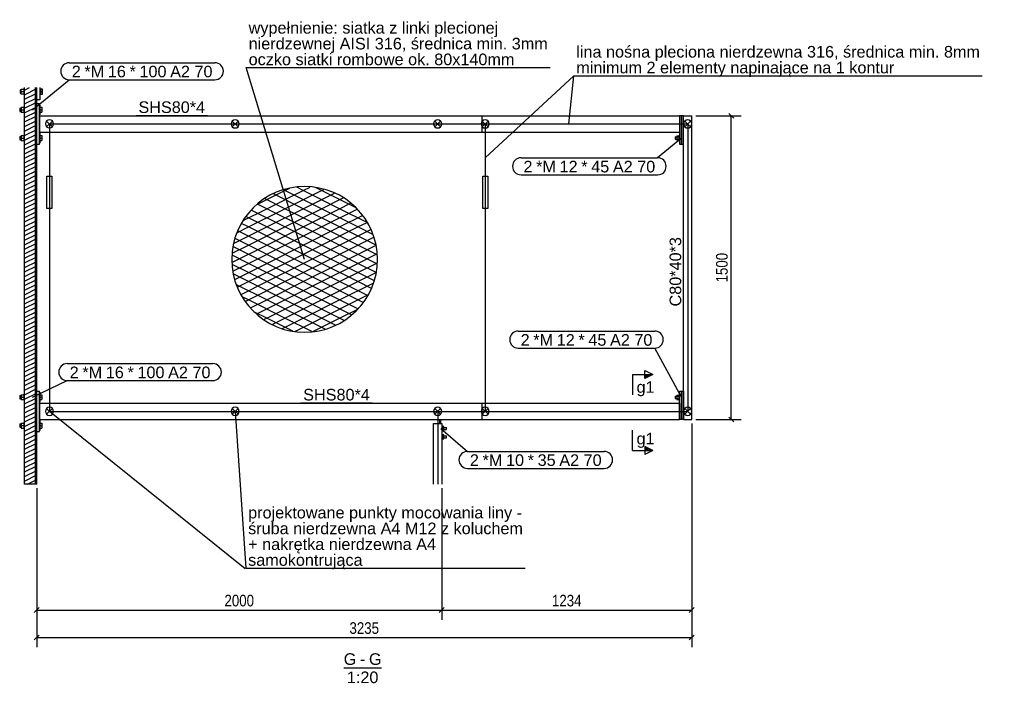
# Model space of a CAD drawing. Header units: millimetres. Extents: x 60 to 119230, y 44 to 9810.
# Tile 28 of 33: x 83929 to 88791, y 2027 to 5305. Entities that reach past the tile are written whole.
import ezdxf

# ---------------------------------------------------------------- set-up
doc = ezdxf.new("R2010")
doc.units = ezdxf.units.MM
doc.styles.add('Arial', font='ARIAL.TTF', dxfattribs={"height": 0.2})
doc.styles.add('Arial Narrow', font='ARIALN.TTF', dxfattribs={"height": 0.2})

msp = doc.modelspace()

# ---------------------------------------------------------------- hatches: boundary and pattern name
h = msp.add_hatch()
h.set_pattern_fill('', color=96, scale=20, style=0, pattern_type=0)
h.set_pattern_definition([(26.56505, (83953.076, 1073.109), (-22.45064, 11.22532), [])])
h.paths.add_polyline_path([(83953.1, 3011.4), (84013.1, 3011.4), (84013.1, 4969.7), (83953.1, 4969.7)])
for points in [[(87015.2, 3532.2), (87015.2, 3552.2), (87055.2, 3552.2)], [(87015.2, 3177.3), (87015.2, 3197.3), (87055.2, 3177.3)]]:
    msp.add_hatch(color=5).paths.add_polyline_path(points)

# ---------------------------------------------------------------- linework, layer by layer
at = {"color": 136}
for p, q in [((84174.1, 5092.4), (84893.2, 5092.4)), ((85335.9, 4121), (85047.6, 5068.3)), ((85047.6, 5068.3), (86548.2, 5068.3)), ((83992.6, 4860.3), (84174.1, 5008.4)), ((84174.1, 5008.4), (84893.2, 5008.4)), ((86227.8, 4622.8), (86665.4, 5028)), ((86640.6, 4790.3), (86665.4, 5028)), ((86665.4, 5028), (88682.1, 5028)), ((83937.1, 4961.8), (83950.1, 4961.8)), ((83937.1, 4937.8), (83937.1, 4961.8)), ((83937.1, 4961.9), (83950.1, 4961.9)), ((83950.1, 4964.9), (83950.1, 4934.9)), ((83950.1, 4964.9), (83953.1, 4964.9)), ((83950.1, 4964.9), (83953.1, 4964.9)), ((84029.1, 4964.9), (84032.1, 4964.9)), ((84029.1, 4964.9), (84032.1, 4964.9)), ((84032.1, 4964.9), (84032.1, 4934.9)), ((84032.1, 4961.9), (84042.1, 4961.9)), ((84042.1, 4961.8), (84032.1, 4961.8)), ((84042.1, 4937.8), (84042.1, 4961.8)), ((83932.1, 4957.9), (83932.1, 4941.9)), ((83932.1, 4957.9), (83937.1, 4957.9)), ((83932.1, 4957.9), (83937.1, 4957.9)), ((83932.1, 4941.9), (83937.1, 4941.9)), ((83937.1, 4949.8), (83950.1, 4949.8)), ((83950.1, 4937.8), (83937.1, 4937.8)), ((83950.1, 4934.9), (83953.1, 4934.9)), ((84029.1, 4934.9), (84032.1, 4934.9)), ((84032.1, 4949.8), (84042.1, 4949.8)), ((84032.1, 4937.8), (84042.1, 4937.8)), ((83929.1, 4868.3), (83929.1, 4852.3)), ((83929.1, 4868.3), (83937.1, 4868.3)), ((83937.1, 4872.3), (83937.1, 4848.3)), ((83937.1, 4872.3), (83950.1, 4872.3)), ((83950.1, 4875.3), (83950.1, 4845.3)), ((83950.1, 4875.3), (83953.1, 4875.3)), ((84013.1, 4868.3), (84014.1, 4868.3)), ((84026.1, 4885.3), (84029.1, 4885.3)), ((84029.1, 4885.3), (84029.1, 4835.3)), ((84029.1, 4872.3), (84039.1, 4872.3)), ((84039.1, 4872.3), (84039.1, 4848.3)), ((83929.1, 4852.3), (83937.1, 4852.3)), ((83937.1, 4860.3), (83950.1, 4860.3)), ((83937.1, 4848.3), (83950.1, 4848.3)), ((83950.1, 4845.3), (83953.1, 4845.3)), ((84013.1, 4852.3), (84014.1, 4852.3)), ((84026.1, 4835.3), (84029.1, 4835.3)), ((84029.1, 4860.3), (84039.1, 4860.3)), ((84029.1, 4848.3), (84039.1, 4848.3)), ((84503.4, 4832.3), (84856.6, 4832.3)), ((83929.1, 4728.3), (83929.1, 4712.3)), ((83929.1, 4728.3), (83937.1, 4728.3)), ((83937.1, 4732.3), (83937.1, 4708.3)), ((83937.1, 4732.3), (83950.1, 4732.3)), ((83937.1, 4720.3), (83950.1, 4720.3)), ((83950.1, 4735.3), (83950.1, 4705.3)), ((83950.1, 4735.3), (83953.1, 4735.3)), ((84013.1, 4728.3), (84014.1, 4728.3)), ((84026.1, 4745.3), (84029.1, 4745.3)), ((84029.1, 4745.3), (84029.1, 4695.3)), ((84029.1, 4732.3), (84039.1, 4732.3)), ((84029.1, 4720.3), (84039.1, 4720.3)), ((84039.1, 4732.3), (84039.1, 4708.3)), ((87197.1, 4720.3), (87079.3, 4622.8)), ((87165.6, 4726.3), (87165.6, 4725.5)), ((87165.6, 4726.3), (87173.6, 4726.3)), ((87165.6, 4725.5), (87165.6, 4715.1)), ((87173.6, 4731.3), (87173.6, 4709.3)), ((87173.6, 4731.3), (87183.6, 4731.3)), ((87173.6, 4725.8), (87183.6, 4725.8)), ((87183.6, 4732.3), (87183.6, 4708.3)), ((87183.6, 4732.3), (87186.6, 4732.3)), ((87196.6, 4726.3), (87197.6, 4726.3)), ((83929.1, 4712.3), (83937.1, 4712.3)), ((83937.1, 4708.3), (83950.1, 4708.3)), ((83950.1, 4705.3), (83953.1, 4705.3)), ((84013.1, 4712.3), (84014.1, 4712.3)), ((84026.1, 4695.3), (84029.1, 4695.3)), ((84029.1, 4708.3), (84039.1, 4708.3)), ((87165.6, 4714.3), (87165.6, 4715.1)), ((87165.6, 4714.3), (87173.6, 4714.3)), ((87173.6, 4714.8), (87183.6, 4714.8)), ((87173.6, 4709.3), (87183.6, 4709.3)), ((87183.6, 4708.3), (87186.6, 4708.3)), ((87196.6, 4714.3), (87197.6, 4714.3)), ((86404.7, 4622.8), (87079.3, 4622.8)), ((86404.7, 4538.8), (87079.3, 4538.8)), ((87207.6, 3876.6), (87207.6, 4243.2)), ((86390.7, 3766.8), (87065.2, 3766.8)), ((86390.7, 3682.8), (87065.2, 3682.8)), ((87197.1, 3440.3), (87065.2, 3682.8)), ((84164, 3606.4), (84883.1, 3606.4)), ((83992.6, 3440.3), (84164, 3522.4)), ((84164, 3522.4), (84883.1, 3522.4)), ((83937.1, 3452.3), (83937.1, 3428.3)), ((83937.1, 3452.3), (83950.1, 3452.3)), ((83950.1, 3455.3), (83950.1, 3425.3)), ((83950.1, 3455.3), (83953.1, 3455.3)), ((84026.1, 3465.3), (84029.1, 3465.3)), ((84029.1, 3465.3), (84029.1, 3415.3)), ((84029.1, 3452.3), (84039.1, 3452.3)), ((84039.1, 3452.3), (84039.1, 3428.3)), ((87183.6, 3452.3), (87183.6, 3428.3)), ((87183.6, 3452.3), (87186.6, 3452.3)), ((83929.1, 3448.3), (83929.1, 3432.3)), ((83929.1, 3448.3), (83937.1, 3448.3)), ((83929.1, 3432.3), (83937.1, 3432.3)), ((83937.1, 3440.3), (83950.1, 3440.3)), ((83937.1, 3428.3), (83950.1, 3428.3)), ((83950.1, 3425.3), (83953.1, 3425.3)), ((84013.1, 3448.3), (84014.1, 3448.3)), ((84013.1, 3432.3), (84014.1, 3432.3)), ((84026.1, 3415.3), (84029.1, 3415.3)), ((84029.1, 3440.3), (84039.1, 3440.3)), ((84029.1, 3428.3), (84039.1, 3428.3)), ((85316.9, 3412.3), (85670.1, 3412.3)), ((87165.6, 3446.3), (87165.6, 3445.5)), ((87165.6, 3446.3), (87173.6, 3446.3)), ((87165.6, 3445.5), (87165.6, 3434.3)), ((87165.6, 3434.3), (87173.6, 3434.3)), ((87173.6, 3451.3), (87173.6, 3429.3)), ((87173.6, 3451.3), (87183.6, 3451.3)), ((87173.6, 3445.8), (87183.6, 3445.8)), ((87173.6, 3434.8), (87183.6, 3434.8)), ((87173.6, 3429.3), (87183.6, 3429.3)), ((87183.6, 3428.3), (87186.6, 3428.3)), ((87196.6, 3446.3), (87197.6, 3446.3)), ((87196.6, 3434.3), (87197.6, 3434.3)), ((85042.1, 2592.8), (84076.1, 3370.3)), ((84993.1, 3370.3), (85045.1, 2595.8)), ((83929.1, 3308.3), (83929.1, 3292.3)), ((83929.1, 3308.3), (83937.1, 3308.3)), ((83937.1, 3312.3), (83937.1, 3288.3)), ((83937.1, 3312.3), (83950.1, 3312.3)), ((83950.1, 3315.3), (83950.1, 3285.3)), ((83950.1, 3315.3), (83953.1, 3315.3)), ((84013.1, 3308.3), (84014.1, 3308.3)), ((84026.1, 3325.3), (84029.1, 3325.3)), ((84029.1, 3325.3), (84029.1, 3275.3)), ((84029.1, 3312.3), (84039.1, 3312.3)), ((84039.1, 3312.3), (84039.1, 3288.3)), ((83929.1, 3292.3), (83937.1, 3292.3)), ((83937.1, 3300.3), (83950.1, 3300.3)), ((83937.1, 3288.3), (83950.1, 3288.3)), ((83950.1, 3285.3), (83953.1, 3285.3)), ((84013.1, 3292.3), (84014.1, 3292.3)), ((84026.1, 3275.3), (84029.1, 3275.3)), ((84029.1, 3300.3), (84039.1, 3300.3)), ((84029.1, 3288.3), (84039.1, 3288.3)), ((86008.2, 3285.3), (86140.2, 3173)), ((86013.2, 3295.3), (86015.2, 3295.3)), ((86013.2, 3275.3), (86015.2, 3275.3)), ((86015.2, 3295.3), (86015.2, 3275.3)), ((86023.2, 3295.1), (86015.2, 3295.1)), ((86015.2, 3290.2), (86023.2, 3290.2)), ((86015.2, 3280.4), (86023.2, 3280.4)), ((86015.2, 3275.5), (86023.2, 3275.5)), ((86023.2, 3275.5), (86023.2, 3295.1)), ((86023.2, 3290.3), (86036.2, 3290.3)), ((86023.2, 3280.3), (86036.2, 3280.3)), ((86036.2, 3281), (86036.2, 3290.3)), ((86036.2, 3280.3), (86036.2, 3281)), ((86013.2, 3255.3), (86015.2, 3255.3)), ((86013.2, 3235.3), (86015.2, 3235.3)), ((86015.2, 3255.3), (86015.2, 3235.3)), ((86023.2, 3255.1), (86015.2, 3255.1)), ((86015.2, 3250.2), (86023.2, 3250.2)), ((86015.2, 3240.4), (86023.2, 3240.4)), ((86015.2, 3235.5), (86023.2, 3235.5)), ((86023.2, 3235.5), (86023.2, 3255.1)), ((86023.2, 3250.3), (86036.2, 3250.3)), ((86023.2, 3240.3), (86036.2, 3240.3)), ((86036.2, 3241), (86036.2, 3250.3)), ((86036.2, 3240.3), (86036.2, 3241)), ((86140.2, 3173), (86814.8, 3173)), ((86140.2, 3089), (86814.8, 3089)), ((85045.1, 2595.8), (86425.7, 2595.8))]:
    msp.add_line(p, q, dxfattribs=at)
at = {"color": 96}
for p, q in [((83953.1, 3011.4), (83953.1, 4969.7)), ((84007.1, 3011.4), (84007.1, 4969.7)), ((84013.1, 3011.4), (84013.1, 4969.7))]:
    msp.add_line(p, q, dxfattribs=at)
at = {"color": 7}
for p, q in [((84029.1, 4969.7), (84029.1, 4909.9)), ((84029.1, 4909.9), (84013.1, 4909.9)), ((84014.1, 4690.3), (84014.1, 4890.3)), ((84014.1, 4890.3), (84026.1, 4890.3)), ((84026.1, 4690.3), (84026.1, 4890.3)), ((84026.1, 4830.3), (84026.1, 4750.3)), ((84026.1, 4830.3), (86211.8, 4830.3)), ((86211.8, 4830.3), (86211.8, 4750.3)), ((86211.8, 4830.3), (86211.8, 4750.3)), ((86211.8, 4830.3), (87186.6, 4830.3)), ((87186.6, 4830.3), (87186.6, 4750.3)), ((87196.6, 4830.3), (87186.6, 4830.3)), ((87186.6, 4830.3), (87186.6, 4690.3)), ((87196.6, 4690.3), (87196.6, 4830.3)), ((87207.6, 4830.3), (87197.6, 4830.3)), ((87197.6, 4830.3), (87197.6, 4690.3)), ((87207.6, 3330.3), (87207.6, 4830.3)), ((87207.6, 4830.3), (87247.6, 4830.3)), ((87207.6, 4690.3), (87207.6, 4830.3)), ((87247.6, 3330.3), (87247.6, 4830.3)), ((84026.1, 4750.3), (86211.8, 4750.3)), ((86211.8, 4750.3), (87186.6, 4750.3)), ((84014.1, 4690.3), (84026.1, 4690.3)), ((87186.6, 4690.3), (87196.6, 4690.3)), ((87197.6, 4690.3), (87207.6, 4690.3)), ((85239, 4461.2), (85263.1, 4473.3)), ((85329, 4461.2), (85297.1, 4477.2)), ((85329, 4461.2), (85363.1, 4478.3)), ((85419, 4461.2), (85390.1, 4475.6)), ((85102.7, 4393.1), (85239, 4461.2)), ((85149, 4371.2), (85329, 4461.2)), ((85329, 4371.2), (85181.7, 4444.8)), ((85239, 4461.2), (85233.1, 4464.2)), ((85419, 4371.2), (85239, 4461.2)), ((85239, 4461.2), (85239, 4461.2)), ((85239, 4371.2), (85419, 4461.2)), ((85239, 4461.2), (85239, 4461.2)), ((85509, 4371.2), (85329, 4461.2)), ((85329, 4461.2), (85329, 4461.2)), ((85329, 4461.2), (85329, 4461.2)), ((85329, 4371.2), (85483.3, 4448.4)), ((85419, 4461.2), (85430.1, 4466.8)), ((85590.1, 4375.6), (85419, 4461.2)), ((85419, 4461.2), (85419, 4461.2)), ((85419, 4461.2), (85419, 4461.2)), ((85419, 4371.2), (85526.8, 4425.2)), ((85149, 4371.2), (85103.7, 4393.9)), ((85239, 4371.2), (85138.3, 4421.6)), ((85509, 4371.2), (85562.9, 4398.2)), ((85032.2, 4312.8), (85149, 4371.2)), ((85149, 4281.2), (85046.1, 4332.6)), ((85059, 4281.2), (85239, 4371.2)), ((85239, 4281.2), (85072.3, 4364.5)), ((85329, 4281.2), (85149, 4371.2)), ((85149, 4371.2), (85149, 4371.2)), ((85149, 4281.2), (85329, 4371.2)), ((85149, 4371.2), (85149, 4371.2)), ((85419, 4281.2), (85239, 4371.2)), ((85239, 4371.2), (85239, 4371.2)), ((85239, 4281.2), (85419, 4371.2)), ((85239, 4371.2), (85239, 4371.2)), ((85509, 4281.2), (85329, 4371.2)), ((85329, 4371.2), (85329, 4371.2)), ((85329, 4281.2), (85509, 4371.2)), ((85329, 4371.2), (85329, 4371.2)), ((85599, 4281.2), (85419, 4371.2)), ((85419, 4371.2), (85419, 4371.2)), ((85419, 4371.2), (85419, 4371.2)), ((85419, 4281.2), (85595.4, 4369.5)), ((85644.6, 4303.4), (85509, 4371.2)), ((85509, 4371.2), (85509, 4371.2)), ((85509, 4371.2), (85509, 4371.2)), ((85509, 4281.2), (85621.6, 4337.5)), ((84985.3, 4199.4), (85149, 4281.2)), ((85001.4, 4252.4), (85059, 4281.2)), ((85059, 4281.2), (85024.5, 4298.4)), ((85239, 4191.2), (85059, 4281.2)), ((85059, 4281.2), (85059, 4281.2)), ((85059, 4191.2), (85239, 4281.2)), ((85059, 4281.2), (85059, 4281.2)), ((85329, 4191.2), (85149, 4281.2)), ((85149, 4281.2), (85149, 4281.2)), ((85149, 4191.2), (85329, 4281.2)), ((85149, 4281.2), (85149, 4281.2)), ((85419, 4191.2), (85239, 4281.2)), ((85239, 4281.2), (85239, 4281.2)), ((85239, 4191.2), (85419, 4281.2)), ((85239, 4281.2), (85239, 4281.2)), ((85509, 4191.2), (85329, 4281.2)), ((85329, 4281.2), (85329, 4281.2)), ((85329, 4191.2), (85509, 4281.2)), ((85329, 4281.2), (85329, 4281.2)), ((85599, 4191.2), (85419, 4281.2)), ((85419, 4281.2), (85419, 4281.2)), ((85419, 4191.2), (85599, 4281.2)), ((85419, 4281.2), (85419, 4281.2)), ((85689, 4191.2), (85509, 4281.2)), ((85509, 4281.2), (85509, 4281.2)), ((85509, 4281.2), (85509, 4281.2)), ((85599, 4281.2), (85644.4, 4303.9)), ((85672.9, 4244.3), (85599, 4281.2)), ((85599, 4281.2), (85599, 4281.2)), ((85599, 4281.2), (85599, 4281.2)), ((85149, 4191.2), (85005.5, 4262.9)), ((85509, 4191.2), (85663.3, 4268.4)), ((85599, 4191.2), (85677.1, 4230.3)), ((84977.4, 4105.4), (85149, 4191.2)), ((84978.9, 4151.2), (85059, 4191.2)), ((85149, 4101.2), (84982.2, 4184.6)), ((85059, 4191.2), (84992.8, 4224.3)), ((85239, 4101.2), (85059, 4191.2)), ((85059, 4191.2), (85059, 4191.2)), ((85059, 4101.2), (85239, 4191.2)), ((85059, 4191.2), (85059, 4191.2)), ((85329, 4101.2), (85149, 4191.2)), ((85149, 4191.2), (85149, 4191.2)), ((85149, 4101.2), (85329, 4191.2)), ((85149, 4191.2), (85149, 4191.2)), ((85419, 4101.2), (85239, 4191.2)), ((85239, 4191.2), (85239, 4191.2)), ((85239, 4101.2), (85419, 4191.2)), ((85239, 4191.2), (85239, 4191.2)), ((85509, 4101.2), (85329, 4191.2)), ((85329, 4191.2), (85329, 4191.2)), ((85329, 4101.2), (85509, 4191.2)), ((85329, 4191.2), (85329, 4191.2)), ((85599, 4101.2), (85419, 4191.2)), ((85419, 4191.2), (85419, 4191.2)), ((85419, 4101.2), (85599, 4191.2)), ((85419, 4191.2), (85419, 4191.2)), ((85689, 4101.2), (85509, 4191.2)), ((85509, 4191.2), (85509, 4191.2)), ((85509, 4101.2), (85689, 4191.2)), ((85509, 4191.2), (85509, 4191.2)), ((85693.6, 4143.9), (85599, 4191.2)), ((85599, 4191.2), (85599, 4191.2)), ((85599, 4191.2), (85599, 4191.2)), ((85689, 4191.2), (85689, 4191.2)), ((85689, 4191.2), (85689, 4191.2)), ((85689, 4191.2), (85689, 4191.2)), ((85059, 4101.2), (84977.9, 4141.7)), ((85599, 4101.2), (85693.2, 4148.3)), ((85149, 4011.2), (84978.3, 4096.6)), ((84981.6, 4062.6), (85059, 4101.2)), ((84991.4, 4022.4), (85149, 4101.2)), ((85239, 4011.2), (85059, 4101.2)), ((85059, 4101.2), (85059, 4101.2)), ((85059, 4011.2), (85239, 4101.2)), ((85059, 4101.2), (85059, 4101.2)), ((85329, 4011.2), (85149, 4101.2)), ((85149, 4101.2), (85149, 4101.2)), ((85149, 4011.2), (85329, 4101.2)), ((85149, 4101.2), (85149, 4101.2)), ((85419, 4011.2), (85239, 4101.2)), ((85239, 4101.2), (85239, 4101.2)), ((85239, 4011.2), (85419, 4101.2)), ((85239, 4101.2), (85239, 4101.2)), ((85509, 4011.2), (85329, 4101.2)), ((85329, 4101.2), (85329, 4101.2)), ((85329, 4011.2), (85509, 4101.2)), ((85329, 4101.2), (85329, 4101.2)), ((85599, 4011.2), (85419, 4101.2)), ((85419, 4101.2), (85419, 4101.2)), ((85419, 4011.2), (85599, 4101.2)), ((85419, 4101.2), (85419, 4101.2)), ((85678.6, 4016.4), (85509, 4101.2)), ((85509, 4101.2), (85509, 4101.2)), ((85509, 4011.2), (85689, 4101.2)), ((85509, 4101.2), (85509, 4101.2)), ((85689.5, 4056), (85599, 4101.2)), ((85599, 4101.2), (85599, 4101.2)), ((85599, 4101.2), (85599, 4101.2)), ((85689, 4101.2), (85694.2, 4103.8)), ((85693.7, 4098.8), (85689, 4101.2)), ((85689, 4101.2), (85689, 4101.2)), ((85689, 4101.2), (85689, 4101.2)), ((85059, 4011.2), (84983.3, 4049)), ((85599, 4011.2), (85689.5, 4056.5)), ((85149, 3921.2), (84999.4, 3996)), ((85003.3, 3983.4), (85059, 4011.2)), ((85022.2, 3947.8), (85149, 4011.2)), ((85239, 3921.2), (85059, 4011.2)), ((85059, 4011.2), (85059, 4011.2)), ((85059, 3921.2), (85239, 4011.2)), ((85059, 4011.2), (85059, 4011.2)), ((85329, 3921.2), (85149, 4011.2)), ((85149, 4011.2), (85149, 4011.2)), ((85149, 3921.2), (85329, 4011.2)), ((85149, 4011.2), (85149, 4011.2)), ((85419, 3921.2), (85239, 4011.2)), ((85239, 4011.2), (85239, 4011.2)), ((85239, 3921.2), (85419, 4011.2)), ((85239, 4011.2), (85239, 4011.2)), ((85509, 3921.2), (85329, 4011.2)), ((85329, 4011.2), (85329, 4011.2)), ((85329, 3921.2), (85509, 4011.2)), ((85329, 4011.2), (85329, 4011.2)), ((85599, 3921.2), (85419, 4011.2)), ((85419, 4011.2), (85419, 4011.2)), ((85419, 3921.2), (85599, 4011.2)), ((85419, 4011.2), (85419, 4011.2)), ((85646.7, 3942.4), (85509, 4011.2)), ((85509, 4011.2), (85509, 4011.2)), ((85509, 4011.2), (85509, 4011.2)), ((85509, 3921.2), (85674.8, 4004.1)), ((85665.6, 3977.9), (85599, 4011.2)), ((85599, 4011.2), (85599, 4011.2)), ((85599, 4011.2), (85599, 4011.2)), ((85599, 3921.2), (85648.6, 3946)), ((85059, 3921.2), (85028.2, 3936.6)), ((85042.9, 3913.2), (85059, 3921.2)), ((85239, 3831.2), (85059, 3921.2)), ((85059, 3921.2), (85059, 3921.2)), ((85059, 3921.2), (85059, 3921.2)), ((85069.1, 3881.3), (85149, 3921.2)), ((85099.5, 3851.5), (85239, 3921.2)), ((85329, 3831.2), (85149, 3921.2)), ((85149, 3921.2), (85149, 3921.2)), ((85149, 3831.2), (85329, 3921.2)), ((85149, 3921.2), (85149, 3921.2)), ((85419, 3831.2), (85239, 3921.2)), ((85239, 3921.2), (85239, 3921.2)), ((85239, 3831.2), (85419, 3921.2)), ((85239, 3921.2), (85239, 3921.2)), ((85509, 3831.2), (85329, 3921.2)), ((85329, 3921.2), (85329, 3921.2)), ((85329, 3831.2), (85509, 3921.2)), ((85329, 3921.2), (85329, 3921.2)), ((85567, 3847.2), (85419, 3921.2)), ((85419, 3921.2), (85419, 3921.2)), ((85419, 3831.2), (85599, 3921.2)), ((85419, 3921.2), (85419, 3921.2)), ((85598.6, 3876.4), (85509, 3921.2)), ((85509, 3921.2), (85509, 3921.2)), ((85509, 3921.2), (85509, 3921.2)), ((85624.8, 3908.3), (85599, 3921.2)), ((85599, 3921.2), (85599, 3921.2)), ((85599, 3921.2), (85599, 3921.2)), ((85149, 3831.2), (85085.7, 3862.9)), ((85509, 3831.2), (85598.1, 3875.8)), ((85133.6, 3823.5), (85149, 3831.2)), ((85278, 3766.7), (85149, 3831.2)), ((85149, 3831.2), (85149, 3831.2)), ((85149, 3831.2), (85149, 3831.2)), ((85176.5, 3800), (85239, 3831.2)), ((85226.2, 3779.9), (85329, 3831.2)), ((85372.3, 3764.6), (85239, 3831.2)), ((85239, 3831.2), (85239, 3831.2)), ((85239, 3831.2), (85239, 3831.2)), ((85288, 3765.7), (85419, 3831.2)), ((85436.9, 3777.2), (85329, 3831.2)), ((85329, 3831.2), (85329, 3831.2)), ((85329, 3831.2), (85329, 3831.2)), ((85376.5, 3765), (85509, 3831.2)), ((85488.6, 3796.4), (85419, 3831.2)), ((85419, 3831.2), (85419, 3831.2)), ((85419, 3831.2), (85419, 3831.2)), ((85532.1, 3819.6), (85509, 3831.2)), ((85509, 3831.2), (85509, 3831.2)), ((85509, 3831.2), (85509, 3831.2)), ((84014.1, 3270.3), (84014.1, 3470.3)), ((84014.1, 3470.3), (84026.1, 3470.3)), ((84026.1, 3270.3), (84026.1, 3470.3)), ((87186.6, 3330.3), (87186.6, 3470.3)), ((87186.6, 3470.3), (87196.6, 3470.3)), ((87196.6, 3470.3), (87196.6, 3330.3)), ((87197.6, 3330.3), (87197.6, 3470.3)), ((87197.6, 3470.3), (87207.6, 3470.3)), ((87207.6, 3470.3), (87207.6, 3330.3)), ((84026.1, 3410.3), (84026.1, 3330.3)), ((84026.1, 3410.3), (86211.8, 3410.3)), ((86211.8, 3410.3), (86211.8, 3330.3)), ((86211.8, 3410.3), (86211.8, 3330.3)), ((86211.8, 3410.3), (87186.6, 3410.3)), ((87186.6, 3410.3), (87186.6, 3330.3)), ((84026.1, 3330.3), (86211.8, 3330.3)), ((85973.2, 3310.3), (86013.2, 3310.3)), ((85973.2, 3011.4), (85973.2, 3310.3)), ((86003.2, 3310.3), (86003.2, 3330.3)), ((86009.2, 3310.3), (86009.2, 3330.3)), ((86013.2, 3310.3), (86013.2, 3011.4)), ((86211.8, 3330.3), (87186.6, 3330.3)), ((87196.6, 3330.3), (87186.6, 3330.3)), ((87207.6, 3330.3), (87197.6, 3330.3)), ((87207.6, 3330.3), (87247.6, 3330.3)), ((84014.1, 3270.3), (84026.1, 3270.3))]:
    msp.add_line(p, q, dxfattribs=at)
at = {"color": 174}
for p, q in [((87267.6, 4830.3), (87491, 4830.3)), ((87455, 4818.3), (87431, 4842.3)), ((87443, 3330.3), (87443, 4830.3)), ((87247.6, 3310.3), (87247.6, 2341.3)), ((87247.6, 3310.3), (87247.6, 2205.5)), ((87267.6, 3330.3), (87491, 3330.3)), ((87431, 3342.3), (87455, 3318.3)), ((84013.1, 2991.4), (84013.1, 2341.3)), ((84013.1, 2991.4), (84013.1, 2205.5)), ((86013.2, 2991.4), (86013.2, 2341.3)), ((86013.2, 2991.4), (86013.2, 2341.3)), ((84025.1, 2401.3), (84001.1, 2377.3)), ((84013.1, 2389.3), (86013.2, 2389.3)), ((86001.2, 2377.3), (86025.2, 2401.3)), ((86025.2, 2401.3), (86001.2, 2377.3)), ((86013.2, 2389.3), (87247.6, 2389.3)), ((87235.6, 2377.3), (87259.6, 2401.3)), ((84025.1, 2265.5), (84001.1, 2241.5)), ((84013.1, 2253.5), (87247.6, 2253.5)), ((87235.6, 2241.5), (87259.6, 2265.5))]:
    msp.add_line(p, q, dxfattribs=at)
at = {"color": 1}
for p, q in [((84061.8, 4804.6), (84090.4, 4776)), ((84061.8, 4776), (84090.4, 4804.6)), ((84978.8, 4804.6), (85007.4, 4776)), ((84978.8, 4776), (85007.4, 4804.6)), ((85978.8, 4804.6), (86007.4, 4776)), ((85978.8, 4776), (86007.4, 4804.6)), ((86213.5, 4804.6), (86242.1, 4776)), ((86213.5, 4776), (86242.1, 4804.6)), ((87213.5, 4804.6), (87242.1, 4776)), ((87213.5, 4776), (87242.1, 4804.6)), ((84063.9, 4532.1), (84088.5, 4532.1)), ((84063.9, 4373), (84063.9, 4532.1)), ((84088.5, 4532.1), (84088.5, 4373)), ((86215.6, 4532.1), (86240.2, 4532.1)), ((86215.6, 4373), (86215.6, 4532.1)), ((86240.2, 4532.1), (86240.2, 4373)), ((84088.5, 4373), (84063.9, 4373)), ((86240.2, 4373), (86215.6, 4373)), ((84061.8, 3384.6), (84090.4, 3356)), ((84061.8, 3356), (84090.4, 3384.6)), ((84978.8, 3384.6), (85007.4, 3356)), ((84978.8, 3356), (85007.4, 3384.6)), ((85978.8, 3384.6), (86007.4, 3356)), ((85978.8, 3356), (86007.4, 3384.6)), ((86213.5, 3384.6), (86242.1, 3356)), ((86213.5, 3356), (86242.1, 3384.6)), ((87213.5, 3384.6), (87242.1, 3356)), ((87213.5, 3356), (87242.1, 3384.6))]:
    msp.add_line(p, q, dxfattribs=at)
at = {"color": 1, "linetype": 'Continuous'}
for p, q in [((84076.1, 4790.4), (87227.6, 4790.3)), ((84076.1, 4790.4), (84076.1, 3370.3)), ((86227.8, 4790.3), (86227.8, 3370.3)), ((87227.6, 4790.3), (87227.6, 3370.3)), ((84076.1, 3370.3), (87227.6, 3370.3)), ((85993.1, 3370.3), (85993.1, 3011.3))]:
    msp.add_line(p, q, dxfattribs=at)
at = {"color": 5}
for p, q in [((86955.2, 3552.2), (86955.2, 3452.2)), ((86955.2, 3552.2), (87055.2, 3552.2)), ((87015.2, 3532.2), (87015.2, 3572.2)), ((87015.2, 3572.2), (87055.2, 3552.2)), ((87055.2, 3552.2), (87015.2, 3532.2)), ((86955.2, 3177.3), (86955.2, 3277.3)), ((86955.2, 3177.3), (87055.2, 3177.3)), ((87055.2, 3177.3), (87015.2, 3197.3)), ((87015.2, 3197.3), (87015.2, 3157.3)), ((87055.2, 3177.3), (87015.2, 3157.3)), ((85529, 2103.3), (85716, 2103.3))]:
    msp.add_line(p, q, dxfattribs=at)
msp.add_line((84013.1, 3011.4), (83953.1, 3011.4))
at = {"color": 136}
for centre, start, end in [((84174.1, 5050.4), 90, 270), ((84893.2, 5050.4), 270, 90), ((86404.7, 4580.8), 90, 270), ((87079.3, 4580.8), 270, 90), ((86390.7, 3724.8), 90, 270), ((87065.2, 3724.8), 270, 90), ((84164, 3564.4), 90, 270), ((84883.1, 3564.4), 270, 90), ((86140.2, 3131), 90, 270), ((86814.8, 3131), 270, 90)]:
    msp.add_arc(centre, 42, start, end, dxfattribs=at)
at = {"color": 1}
for centre, start, end in [((84076.1, 4790.4), 0, 180), ((84076.1, 4790.4), 180, 0), ((84993.1, 4790.3), 0, 180), ((84993.1, 4790.3), 180, 0), ((85993.1, 4790.3), 0, 180), ((85993.1, 4790.3), 180, 0), ((86227.8, 4790.3), 0, 180), ((86227.8, 4790.3), 180, 0), ((87227.8, 4790.3), 0, 180), ((87227.8, 4790.3), 180, 0), ((84076.1, 3370.4), 0, 180), ((84076.1, 3370.4), 180, 0), ((84993.1, 3370.3), 0, 180), ((84993.1, 3370.3), 180, 0), ((85993.1, 3370.3), 0, 180), ((85993.1, 3370.3), 180, 0), ((86227.8, 3370.3), 0, 180), ((86227.8, 3370.3), 180, 0), ((87227.8, 3370.3), 0, 180), ((87227.8, 3370.3), 180, 0)]:
    msp.add_arc(centre, 20.2, start, end, dxfattribs=at)
at = {"color": 7}
for start, end in [(0, 180), (180, 0)]:
    msp.add_arc((85335.9, 4121), 360, start, end, dxfattribs=at)

# ---------------------------------------------------------------- texts
at = {"color": 30}
for s, height, style, p in [('wypełnienie: siatka z linki plecionej', 57.305, 'Arial', (85059.6, 5236.3)), ('nierdzewnej AISI 316, średnica min. 3mm', 57.305, 'Arial', (85059.6, 5158.3)), ('lina nośna pleciona nierdzewna 316, średnica min. 8mm', 57.305, 'Arial', (86677.4, 5118)), ('oczko siatki rombowe ok. 80x140mm', 57.305, 'Arial', (85059.6, 5080.3)), ('minimum 2 elementy napinające na 1 kontur', 57.305, 'Arial', (86677.4, 5040)), ('2', 57.3, 'Arial', (84186.1, 5020.4)), ('*M', 57.3, 'Arial', (84248.6, 5020.4)), ('16', 57.3, 'Arial', (84364.4, 5020.4)), ('*', 57.3, 'Arial', (84471.4, 5020.4)), ('100', 57.3, 'Arial', (84520.5, 5020.4)), ('A2 70', 57.3, 'Arial', (84672, 5020.4)), ('SHS80*4', 57.3, 'Arial', (84515.4, 4844.3)), ('2', 57.3, 'Arial', (86416.7, 4550.8)), ('*M', 57.3, 'Arial', (86479.2, 4550.8)), ('12', 57.3, 'Arial', (86595, 4550.8)), ('*', 57.3, 'Arial', (86702, 4550.8)), ('45', 57.3, 'Arial', (86751.1, 4550.8)), ('A2 70', 57.3, 'Arial', (86858.1, 4550.8)), ('2', 57.3, 'Arial', (86402.7, 3694.8)), ('*M', 57.3, 'Arial', (86465.2, 3694.8)), ('12', 57.3, 'Arial', (86581, 3694.8)), ('*', 57.3, 'Arial', (86688, 3694.8)), ('45', 57.3, 'Arial', (86737.1, 3694.8)), ('A2 70', 57.3, 'Arial', (86844.1, 3694.8)), ('2', 57.3, 'Arial', (84176, 3534.4)), ('*M', 57.3, 'Arial', (84238.5, 3534.4)), ('16', 57.3, 'Arial', (84354.3, 3534.4)), ('*', 57.3, 'Arial', (84461.3, 3534.4)), ('100', 57.3, 'Arial', (84510.5, 3534.4)), ('A2 70', 57.3, 'Arial', (84662, 3534.4)), ('SHS80*4', 57.3, 'Arial', (85328.9, 3424.3)), ('*M', 57.3, 'Arial', (86214.7, 3101)), ('*', 57.3, 'Arial', (86437.5, 3101)), ('2', 57.3, 'Arial', (86152.2, 3101)), ('10', 57.3, 'Arial', (86330.5, 3101)), ('35', 57.3, 'Arial', (86486.6, 3101)), ('A2 70', 57.3, 'Arial', (86593.6, 3101)), ('projektowane punkty mocowania liny -', 57.305, 'Arial', (85057.1, 2841.8)), ('śruba nierdzewna A4 M12 z koluchem', 57.305, 'Arial', (85057.1, 2763.8)), ('+ nakrętka nierdzewna A4', 57.305, 'Arial', (85057.1, 2685.8)), ('samokontrująca', 57.305, 'Arial', (85057.1, 2607.8)), ('2000', 57.27, 'Arial Narrow', (84940.2, 2407.3)), ('1234', 57.27, 'Arial Narrow', (86557.4, 2407.3)), ('3235', 57.27, 'Arial Narrow', (85557.4, 2271.5))]:
    msp.add_text(s, height=height, dxfattribs=dict(at, style=style)).set_placement(p)
for s, height, style, p in [('C80*40*3', 57.3, 'Arial', (87195.6, 3888.6)), ('1500', 57.27, 'Arial Narrow', (87425, 4007.3))]:
    msp.add_text(s, height=height, rotation=90.0002, dxfattribs=dict(at, style=style)).set_placement(p)
at = {"color": 5, "style": 'Arial'}
for s, p in [('g1', (86975.2, 3462.2)), ('g1', (86975.2, 3207.3)), ('G', (85529, 2118.3)), ('-', (85609.2, 2118.3)), ('G', (85653.8, 2118.3)), ('1:20', (85544.6, 2028.3))]:
    msp.add_text(s, height=57.3, dxfattribs=at).set_placement(p)

doc.saveas('drawing.dxf')
